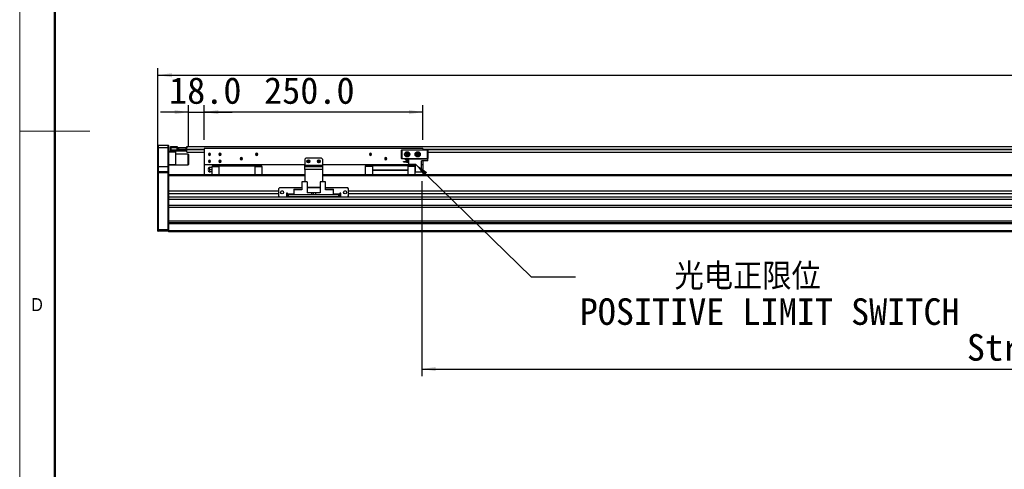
# Model space of a CAD drawing. Header units: millimetres. Extents: x 40 to 3320, y 40 to 2336.
# Tile 2 of 8: x 40 to 1166, y 801 to 1315. Entities that reach past the tile are written whole.
import ezdxf

# ---------------------------------------------------------------- set-up
doc = ezdxf.new("R2010")
doc.units = ezdxf.units.MM
doc.header["$LTSCALE"] = 8
doc.layers.add('DIMNS', color=7, linetype='Continuous')
doc.styles.add('SLDTEXTSTYLE1', font='Gothic.ttf', dxfattribs={"width": 0.913})
doc.styles.add('SLDTEXTSTYLE8', font='txt')
doc.styles.add('SLDTEXTSTYLE9', font='txt', dxfattribs={"bigfont": 'bigfont'})
doc.dimstyles.new('SLDDIMSTYLE0', dxfattribs={"dimtxt": 30.4, "dimasz": 16, "dimexe": 0, "dimexo": 0.0625, "dimgap": 7.6, "dimtad": 2, "dimdec": 1, "dimrnd": 1e-09, "dimzin": 4, "dimdsep": 46, "dimtxsty": 'SLDTEXTSTYLE8', "dimsah": 1, "dimcen": 0.09, "dimadec": 0, "dimazin": 1, "dimtfac": 1, "dimtdec": 1, "dimtofl": 0, "dimtmove": 0, "dimatfit": 3, "dimfxl": 0, "dimfrac": 2, "dimtolj": 1, "dimtzin": 12, "dimarcsym": 0})
doc.dimstyles.new('SLDDIMSTYLE1', dxfattribs={"dimtxt": 30.4, "dimasz": 16, "dimexe": 0, "dimexo": 0.0625, "dimgap": 7.6, "dimtad": 2, "dimdec": 1, "dimrnd": 1e-09, "dimzin": 4, "dimdsep": 46, "dimtxsty": 'SLDTEXTSTYLE8', "dimsah": 1, "dimcen": 0.09, "dimadec": 0, "dimazin": 1, "dimtfac": 1, "dimtdec": 1, "dimtmove": 0, "dimatfit": 0, "dimfxl": 0, "dimfrac": 2, "dimtolj": 1, "dimtzin": 12, "dimarcsym": 0})
doc.dimstyles.new('SLDDIMSTYLE2', dxfattribs={"dimtxt": 0.18, "dimasz": 16, "dimexe": 0, "dimexo": 0.0625, "dimgap": 0, "dimtad": 0, "dimtih": 1, "dimtoh": 1, "dimdec": 0, "dimrnd": 1e-09, "dimzin": 0, "dimdsep": 46, "dimtxsty": 'Standard', "dimsah": 1, "dimcen": 0.09, "dimadec": 0, "dimazin": 0, "dimtfac": 16, "dimtdec": 0, "dimtofl": 0, "dimtmove": 0, "dimatfit": 3, "dimfxl": 0, "dimfrac": 2, "dimtolj": 1, "dimtzin": 0, "dimarcsym": 0})

# ---------------------------------------------------------------- blocks, each defined once
blk = doc.blocks.new('_D')
at = {"layer": 'DIMNS'}
for p, q in [((198, 1150.7), (198, 1260)), ((198, 1252), (2354, 1252)), ((2354, 1150.7), (2354, 1260))]:
    blk.add_line(p, q, dxfattribs=at)
for points in [[(198, 1252), (214, 1249.6), (214, 1254.4)], [(2354, 1252), (2338, 1254.4), (2338, 1249.6)]]:
    blk.add_solid(points, dxfattribs=at)
at = {"layer": 'DIMNS', "insert": (1192, 1291.9), "char_height": 30.4, "attachment_point": 1, "style": 'SLDTEXTSTYLE8'}
blk.add_mtext('2156.0', dxfattribs=at)
blk = doc.blocks.new('_D_1')
at = {"layer": 'DIMNS'}
for p, q in [((233, 1171.4), (233, 1217.8)), ((251, 1178.2), (251, 1217.8)), ((233, 1209.8), (201, 1209.8)), ((233, 1209.8), (251, 1209.8)), ((251, 1209.8), (283, 1209.8))]:
    blk.add_line(p, q, dxfattribs=at)
for points in [[(233, 1209.8), (217, 1212.2), (217, 1207.4)], [(251, 1209.8), (267, 1207.4), (267, 1212.2)]]:
    blk.add_solid(points, dxfattribs=at)
at = {"layer": 'DIMNS', "insert": (210.8, 1249.7), "char_height": 30.4, "attachment_point": 1, "style": 'SLDTEXTSTYLE8'}
blk.add_mtext('18.0', dxfattribs=at)
blk = doc.blocks.new('_D_2')
at = {"layer": 'DIMNS'}
for p, q in [((251, 1178.2), (251, 1217.8)), ((501, 1178.2), (501, 1217.8)), ((501, 1209.8), (251, 1209.8))]:
    blk.add_line(p, q, dxfattribs=at)
for points in [[(251, 1209.8), (267, 1207.4), (267, 1212.2)], [(501, 1209.8), (485, 1212.2), (485, 1207.4)]]:
    blk.add_solid(points, dxfattribs=at)
at = {"layer": 'DIMNS', "insert": (319.4, 1249.7), "char_height": 30.4, "attachment_point": 1, "style": 'SLDTEXTSTYLE8'}
blk.add_mtext('250.0', dxfattribs=at)
blk = doc.blocks.new('_D_3')
at = {"layer": 'DIMNS'}
for p, q in [((499.5, 1130.9), (499.5, 908.1)), ((2019.5, 1127.4), (2019.5, 908.1)), ((499.5, 916.1), (2019.5, 916.1))]:
    blk.add_line(p, q, dxfattribs=at)
for points in [[(499.5, 916.1), (515.5, 913.7), (515.5, 918.5)], [(2019.5, 916.1), (2003.5, 918.5), (2003.5, 913.7)]]:
    blk.add_solid(points, dxfattribs=at)
at = {"layer": 'DIMNS', "char_height": 30.4, "attachment_point": 1, "style": 'SLDTEXTSTYLE8'}
for s, insert in [('Stroke T=', (1122.7, 956)), ('1520.0', (1298.3, 956))]:
    blk.add_mtext(s, dxfattribs=dict(at, insert=insert))
blk = doc.blocks.new('SW_NOTE_3')
at = {"layer": 'DIMNS', "color": 0, "char_height": 30.4, "attachment_point": 1}
for s, insert, style in [('    光电正限位', (4.8, 15.8), 'SLDTEXTSTYLE9'), ('POSITIVE LIMIT SWITCH', (4.8, -24.4), 'SLDTEXTSTYLE8')]:
    blk.add_mtext(s, dxfattribs=dict(at, insert=insert, style=style))

msp = doc.modelspace()

# ---------------------------------------------------------------- linework, layer by layer
at = {"color": 7, "linetype": 'Continuous', "lineweight": 18}
for p, q in [((40, 2336), (40, 40)), ((80, 2296), (80, 80)), ((40, 1188), (120, 1188))]:
    msp.add_line(p, q, dxfattribs=at)
at = {"color": 7, "linetype": 'Continuous', "lineweight": 50}
msp.add_line((80, 2296), (80, 80), dxfattribs=at)
at = {"color": 7, "linetype": 'Continuous', "lineweight": 25}
for p, q in [((198.25, 1172.04), (197.95, 1171.74)), ((197.95, 1169.04), (197.95, 1171.74)), ((198.25, 1172.04), (198.25, 1169.04)), ((198.25, 1172.04), (209.65, 1172.04)), ((209.65, 1169.04), (209.65, 1172.04)), ((209.65, 1172.04), (209.95, 1171.74)), ((209.95, 1171.74), (209.95, 1169.04)), ((212.45, 1170.24), (212.75, 1170.54)), ((212.75, 1170.54), (212.75, 1169.04)), ((212.75, 1170.54), (219.95, 1170.54)), ((219.95, 1170.54), (219.95, 1169.04)), ((198.25, 1169.04), (197.95, 1169.04)), ((197.95, 1147.04), (197.95, 1169.04)), ((198.25, 1169.04), (198.25, 1147.04)), ((209.65, 1169.04), (198.25, 1169.04)), ((209.65, 1147.04), (209.65, 1169.04)), ((209.65, 1169.04), (209.95, 1169.04)), ((209.95, 1169.04), (209.95, 1147.04)), ((209.95, 1165.04), (212.75, 1165.04)), ((217.95, 1164.04), (209.95, 1164.04)), ((212.45, 1169.04), (212.45, 1170.24)), ((212.45, 1166.54), (212.45, 1169.04)), ((212.45, 1169.04), (212.75, 1169.04)), ((212.45, 1165.34), (212.45, 1166.54)), ((212.75, 1166.54), (212.45, 1166.54)), ((212.75, 1165.04), (212.45, 1165.34)), ((212.75, 1169.04), (212.75, 1166.54)), ((219.95, 1169.04), (212.75, 1169.04)), ((212.75, 1166.54), (212.75, 1165.04)), ((212.75, 1166.54), (230.15, 1166.54)), ((230.15, 1165.04), (212.75, 1165.04)), ((217.95, 1165.04), (217.95, 1164.04)), ((217.95, 1164.04), (217.95, 1150.04)), ((232.65, 1161.54), (217.95, 1161.54)), ((219.95, 1166.74), (219.95, 1169.04)), ((219.95, 1167.04), (230.15, 1167.04)), ((230.15, 1166.74), (219.95, 1166.74)), ((220.45, 1167.04), (220.45, 1167.24)), ((220.45, 1167.24), (220.95, 1167.24)), ((220.95, 1167.24), (220.95, 1169.24)), ((220.95, 1169.24), (221.45, 1169.24)), ((221.45, 1167.24), (220.95, 1167.24)), ((221.45, 1169.24), (221.45, 1167.24)), ((221.45, 1169.24), (230.45, 1169.24)), ((221.45, 1167.24), (230.45, 1167.24)), ((230.15, 1167.04), (230.15, 1166.74)), ((230.15, 1167.04), (230.45, 1166.74)), ((230.15, 1167.04), (230.95, 1167.04)), ((230.15, 1166.54), (230.15, 1166.74)), ((230.15, 1166.74), (230.45, 1166.74)), ((230.15, 1165.04), (230.15, 1166.54)), ((230.15, 1166.54), (230.45, 1166.54)), ((230.15, 1165.04), (230.45, 1165.34)), ((230.45, 1167.24), (230.45, 1169.24)), ((230.45, 1169.24), (230.95, 1169.24)), ((230.95, 1167.24), (230.45, 1167.24)), ((230.45, 1166.74), (230.45, 1166.54)), ((230.45, 1166.54), (230.45, 1165.34)), ((230.95, 1170.39), (2321.95, 1170.39)), ((230.95, 1169.24), (230.95, 1170.39)), ((230.95, 1169.24), (230.95, 1169.05)), ((230.95, 1167.39), (230.95, 1169.05)), ((230.95, 1166.89), (230.95, 1167.39)), ((230.95, 1163.89), (230.95, 1166.89)), ((230.95, 1163.89), (250.95, 1163.89)), ((232.95, 1161.24), (232.65, 1161.54)), ((232.65, 1149.94), (232.65, 1161.54)), ((232.95, 1161.24), (232.95, 1150.22)), ((500.95, 1168.04), (250.95, 1168.04)), ((250.95, 1168.04), (250.95, 1149.54)), ((256.95, 1161.54), (255.7, 1161.54)), ((256.95, 1161.54), (258.2, 1161.54)), ((268.95, 1161.54), (267.7, 1161.54)), ((268.95, 1161.54), (270.2, 1161.54)), ((310.95, 1161.54), (309.7, 1161.54)), ((310.95, 1161.54), (312.2, 1161.54)), ((440.95, 1161.54), (439.7, 1161.54)), ((440.95, 1161.54), (442.2, 1161.54)), ((476.45, 1166.24), (476.75, 1166.54)), ((476.45, 1156.84), (476.45, 1166.24)), ((476.75, 1166.12), (476.45, 1166.24)), ((476.75, 1166.54), (506.15, 1166.54)), ((476.75, 1166.54), (476.88, 1166.24)), ((476.88, 1166.24), (476.75, 1166.12)), ((476.75, 1166.12), (476.75, 1156.97)), ((506.03, 1166.24), (476.88, 1166.24)), ((482.95, 1161.54), (481.7, 1161.54)), ((482.95, 1161.54), (484.2, 1161.54)), ((494.95, 1161.54), (493.7, 1161.54)), ((494.95, 1161.54), (496.2, 1161.54)), ((500.95, 1168.04), (500.95, 1166.54)), ((506.15, 1166.54), (506.03, 1166.24)), ((506.15, 1166.12), (506.03, 1166.24)), ((506.15, 1166.54), (506.45, 1166.24)), ((506.45, 1166.24), (506.15, 1166.12)), ((506.15, 1156.97), (506.15, 1166.12)), ((506.45, 1166.24), (506.45, 1156.84)), ((506.45, 1163.89), (2047.45, 1163.89)), ((209.95, 1150.04), (217.95, 1150.04)), ((217.95, 1149.04), (209.95, 1149.04)), ((217.95, 1150.04), (217.95, 1149.04)), ((217.95, 1149.54), (232.65, 1149.54)), ((232.65, 1149.54), (232.65, 1149.94)), ((232.65, 1149.54), (232.95, 1149.84)), ((232.95, 1150.22), (232.95, 1149.84)), ((365.95, 1149.54), (250.95, 1149.54)), ((250.95, 1149.54), (250.95, 1138.04)), ((256.95, 1153.54), (255.7, 1153.54)), ((256.95, 1153.54), (258.2, 1153.54)), ((268.2, 1148.44), (259.95, 1148.44)), ((259.95, 1148.44), (259.95, 1147.49)), ((268.95, 1153.54), (267.7, 1153.54)), ((268.2, 1148.54), (268.2, 1149.54)), ((268.2, 1148.54), (308.7, 1148.54)), ((268.2, 1138.04), (268.2, 1148.54)), ((268.95, 1153.54), (270.2, 1153.54)), ((293.45, 1156.54), (292.2, 1156.54)), ((293.45, 1156.54), (294.7, 1156.54)), ((308.7, 1148.54), (308.7, 1149.54)), ((308.7, 1148.54), (308.7, 1138.04)), ((316.95, 1148.44), (308.7, 1148.44)), ((316.95, 1147.49), (316.95, 1148.44)), ((366.95, 1157.04), (365.95, 1156.04)), ((365.95, 1156.04), (365.95, 1149.04)), ((365.95, 1149.04), (385.95, 1149.04)), ((365.95, 1147.54), (365.95, 1149.04)), ((384.95, 1157.04), (366.95, 1157.04)), ((369.95, 1153.54), (368.7, 1153.54)), ((369.95, 1153.54), (371.2, 1153.54)), ((381.95, 1153.54), (380.7, 1153.54)), ((381.95, 1153.54), (383.2, 1153.54)), ((385.95, 1156.04), (384.95, 1157.04)), ((385.95, 1156.04), (385.95, 1149.04)), ((492.5, 1149.54), (385.95, 1149.54)), ((385.95, 1149.04), (385.95, 1147.54)), ((443.2, 1148.44), (434.95, 1148.44)), ((434.95, 1148.44), (434.95, 1147.49)), ((443.2, 1149.54), (443.2, 1148.54)), ((483.7, 1148.54), (443.2, 1148.54)), ((443.2, 1148.54), (443.2, 1143.54)), ((458.45, 1156.54), (457.2, 1156.54)), ((458.45, 1156.54), (459.7, 1156.54)), ((476.75, 1156.97), (476.45, 1156.84)), ((476.75, 1156.54), (476.45, 1156.84)), ((476.75, 1156.97), (476.88, 1156.84)), ((476.88, 1156.84), (476.75, 1156.54)), ((484.95, 1156.54), (476.75, 1156.54)), ((476.88, 1156.84), (506.03, 1156.84)), ((478.75, 1152.99), (478.75, 1153.29)), ((478.75, 1153.29), (484.95, 1153.29)), ((478.75, 1152.99), (484.95, 1152.99)), ((481.15, 1155.24), (481.15, 1155.94)), ((481.15, 1155.94), (484.95, 1155.94)), ((481.15, 1155.24), (484.95, 1155.24)), ((481.7, 1153.54), (481.73, 1153.29)), ((482.95, 1153.54), (481.7, 1153.54)), ((482.95, 1153.54), (484.2, 1153.54)), ((483.7, 1148.54), (483.7, 1149.54)), ((483.7, 1148.54), (483.7, 1143.54)), ((491.95, 1148.44), (483.7, 1148.44)), ((484.18, 1153.29), (484.2, 1153.54)), ((484.95, 1150.34), (484.95, 1156.54)), ((484.95, 1156.54), (506.45, 1156.54)), ((484.95, 1150.34), (492.5, 1150.34)), ((491.95, 1147.49), (491.95, 1148.44)), ((492.5, 1141.04), (492.5, 1150.34)), ((499.45, 1141.04), (499.45, 1153.94)), ((506.45, 1153.94), (499.45, 1153.94)), ((500.95, 1149.54), (499.45, 1149.54)), ((500.95, 1153.94), (500.95, 1149.54)), ((500.95, 1149.54), (500.95, 1138.04)), ((506.03, 1156.84), (506.15, 1156.97)), ((506.03, 1156.84), (506.15, 1156.54)), ((506.45, 1156.84), (506.15, 1156.97)), ((506.45, 1156.84), (506.15, 1156.54)), ((506.45, 1153.94), (506.45, 1156.54)), ((198.25, 1147.04), (197.95, 1147.04)), ((197.95, 1141.74), (197.95, 1147.04)), ((198.25, 1142.04), (197.95, 1141.74)), ((197.95, 1140.54), (197.95, 1141.74)), ((197.95, 1075.67), (197.95, 1140.54)), ((198.25, 1140.54), (197.95, 1140.54)), ((198.25, 1147.04), (198.25, 1142.04)), ((209.65, 1147.04), (198.25, 1147.04)), ((198.25, 1142.04), (198.25, 1140.54)), ((198.25, 1142.04), (209.65, 1142.04)), ((198.25, 1140.54), (198.25, 1075.54)), ((209.65, 1140.54), (198.25, 1140.54)), ((209.65, 1142.04), (209.65, 1147.04)), ((209.95, 1147.04), (209.65, 1147.04)), ((209.65, 1140.54), (209.65, 1142.04)), ((209.95, 1141.74), (209.65, 1142.04)), ((209.65, 1075.54), (209.65, 1140.54)), ((209.95, 1140.54), (209.65, 1140.54)), ((209.95, 1147.04), (209.95, 1141.74)), ((209.95, 1141.74), (209.95, 1140.54)), ((209.95, 1140.54), (209.95, 1137.76)), ((365.95, 1138.04), (209.95, 1138.04)), ((209.95, 1137.76), (209.95, 1137.04)), ((209.95, 1137.04), (209.95, 1119.59)), ((259.95, 1146.54), (257.64, 1146.54)), ((257.64, 1144.04), (259.95, 1144.04)), ((259.95, 1141.54), (257.64, 1141.54)), ((259.95, 1147.49), (268.2, 1147.49)), ((259.95, 1138.04), (259.95, 1147.49)), ((308.7, 1147.49), (316.95, 1147.49)), ((316.95, 1147.49), (316.95, 1138.04)), ((365.95, 1147.54), (385.95, 1147.54)), ((365.95, 1144.04), (365.95, 1147.54)), ((365.95, 1144.04), (365.95, 1129.94)), ((385.95, 1144.04), (365.95, 1144.04)), ((385.95, 1147.54), (385.95, 1144.04)), ((385.95, 1144.04), (385.95, 1129.94)), ((2019.45, 1138.04), (385.95, 1138.04)), ((443.2, 1147.49), (434.95, 1147.49)), ((434.95, 1147.49), (434.95, 1138.04)), ((443.2, 1143.54), (483.7, 1143.54)), ((443.2, 1143.54), (443.2, 1143.24)), ((483.7, 1143.24), (443.2, 1143.24)), ((443.2, 1143.24), (443.2, 1138.04)), ((491.95, 1147.49), (483.7, 1147.49)), ((483.7, 1143.24), (483.7, 1143.54)), ((483.7, 1143.24), (483.7, 1138.04)), ((491.95, 1138.04), (491.95, 1147.49)), ((491.95, 1146.54), (492.5, 1146.54)), ((491.95, 1144.04), (492.5, 1144.04)), ((492.5, 1141.54), (491.95, 1141.54)), ((499.45, 1141.04), (492.5, 1141.04)), ((362.45, 1129.94), (362.45, 1121.04)), ((368.45, 1129.94), (362.45, 1129.94)), ((368.45, 1129.94), (368.45, 1117.54)), ((383.45, 1129.94), (383.45, 1117.54)), ((389.45, 1129.94), (383.45, 1129.94)), ((389.45, 1121.04), (389.45, 1129.94)), ((209.95, 1119.59), (209.95, 1116.19)), ((335.95, 1119.59), (209.95, 1119.59)), ((335.95, 1116.19), (209.95, 1116.19)), ((209.95, 1116.19), (209.95, 1112.67)), ((336.95, 1123.04), (335.95, 1122.04)), ((335.95, 1122.04), (335.95, 1114.04)), ((362.45, 1123.04), (336.95, 1123.04)), ((340.66, 1119.59), (339.25, 1119.59)), ((345.95, 1117.04), (344.95, 1117.04)), ((344.95, 1117.04), (344.95, 1113.04)), ((345.95, 1116.19), (344.95, 1116.19)), ((345.95, 1116.04), (345.95, 1117.04)), ((345.95, 1116.04), (345.95, 1115.04)), ((345.95, 1113.04), (345.95, 1115.04)), ((345.95, 1115.04), (346.95, 1115.04)), ((346.95, 1115.04), (346.95, 1113.04)), ((404.95, 1115.04), (346.95, 1115.04)), ((353.25, 1121.54), (361.05, 1121.54)), ((353.25, 1121.54), (353.25, 1121.04)), ((353.25, 1121.04), (353.25, 1115.04)), ((362.45, 1121.04), (353.25, 1121.04)), ((361.55, 1121.04), (361.05, 1121.54)), ((383.45, 1123.54), (368.45, 1123.54)), ((383.45, 1123.04), (368.45, 1123.04)), ((373.95, 1117.54), (368.45, 1117.54)), ((373.95, 1115.04), (373.95, 1117.54)), ((375.95, 1117.54), (373.95, 1117.54)), ((375.95, 1115.04), (375.95, 1117.54)), ((377.95, 1117.54), (375.95, 1117.54)), ((377.95, 1117.54), (377.95, 1115.04)), ((383.45, 1117.54), (377.95, 1117.54)), ((414.95, 1123.04), (389.45, 1123.04)), ((398.65, 1121.04), (389.45, 1121.04)), ((390.85, 1121.54), (390.35, 1121.04)), ((390.85, 1121.54), (398.65, 1121.54)), ((398.65, 1121.04), (398.65, 1121.54)), ((398.65, 1115.04), (398.65, 1121.04)), ((404.95, 1113.04), (404.95, 1115.04)), ((404.95, 1115.04), (405.95, 1115.04)), ((406.95, 1117.04), (405.95, 1117.04)), ((405.95, 1117.04), (405.95, 1116.04)), ((406.95, 1116.19), (405.95, 1116.19)), ((405.95, 1115.04), (405.95, 1116.04)), ((405.95, 1115.04), (405.95, 1113.04)), ((406.95, 1113.04), (406.95, 1117.04)), ((412.66, 1119.59), (411.25, 1119.59)), ((415.95, 1122.04), (414.95, 1123.04)), ((415.95, 1114.04), (415.95, 1122.04)), ((2135.95, 1119.59), (415.95, 1119.59)), ((2135.95, 1116.19), (415.95, 1116.19)), ((2341.95, 1112.67), (209.95, 1112.67)), ((209.95, 1112.67), (209.95, 1111.36)), ((209.95, 1111.36), (209.95, 1075.67)), ((2341.95, 1110.07), (209.95, 1110.07)), ((2341.95, 1103.14), (209.95, 1103.14)), ((335.95, 1114.04), (336.95, 1113.04)), ((336.95, 1113.04), (344.95, 1113.04)), ((346.95, 1113.04), (345.95, 1113.04)), ((404.95, 1113.04), (346.95, 1113.04)), ((405.95, 1113.04), (404.95, 1113.04)), ((406.95, 1113.04), (414.95, 1113.04)), ((414.95, 1113.04), (415.95, 1114.04)), ((2341.95, 1100.55), (209.95, 1100.55)), ((2341.95, 1085.04), (209.95, 1085.04)), ((2341.95, 1083.04), (209.95, 1083.04)), ((2341.95, 1082.04), (209.95, 1082.04)), ((197.95, 1073.84), (197.95, 1075.67)), ((197.95, 1075.67), (198.25, 1075.54)), ((197.95, 1073.84), (198.25, 1073.54)), ((198.25, 1075.54), (198.25, 1073.54)), ((198.25, 1075.54), (209.65, 1075.54)), ((209.65, 1073.54), (198.25, 1073.54)), ((209.95, 1075.67), (209.65, 1075.54)), ((209.65, 1073.54), (209.65, 1075.54)), ((209.95, 1073.84), (209.65, 1073.54)), ((209.95, 1075.67), (209.95, 1075.47)), ((209.95, 1075.47), (209.95, 1074.04)), ((2341.95, 1074.04), (209.95, 1074.04)), ((209.95, 1074.04), (209.95, 1073.04)), ((2341.95, 1073.04), (209.95, 1073.04))]:
    msp.add_line(p, q, dxfattribs=at)
at = {"color": 8, "linetype": 'Continuous', "lineweight": 25}
for p, q in [((230.95, 1167.39), (250.95, 1167.39)), ((230.95, 1166.89), (250.95, 1166.89)), ((500.95, 1167.39), (2050.95, 1167.39)), ((500.95, 1166.89), (2050.95, 1166.89)), ((365.95, 1137.04), (209.95, 1137.04)), ((2019.95, 1137.04), (385.95, 1137.04)), ((353.25, 1116.04), (345.95, 1116.04)), ((405.95, 1116.04), (398.65, 1116.04))]:
    msp.add_line(p, q, dxfattribs=at)
at = {"color": 7, "linetype": 'Continuous', "lineweight": 25}
for centre, radius in [((482.95, 1161.54), 3), ((482.95, 1161.54), 1.7), ((494.95, 1161.54), 3), ((494.95, 1161.54), 1.7), ((369.95, 1153.54), 1.7), ((381.95, 1153.54), 1.7), ((339.95, 1118.04), 1.7), ((411.95, 1118.04), 1.7)]:
    msp.add_circle(centre, radius, dxfattribs=at)
for centre, radius, start, end in [((256.95, 1161.54), 1.25, 0, 180), ((256.95, 1161.54), 1.25, 180, 0), ((268.95, 1161.54), 1.25, 0, 180), ((268.95, 1161.54), 1.25, 180, 0), ((310.95, 1161.54), 1.25, 0, 180), ((310.95, 1161.54), 1.25, 180, 0), ((440.95, 1161.54), 1.25, 0, 180), ((440.95, 1161.54), 1.25, 180, 0), ((482.95, 1161.54), 1.25, 0, 180), ((482.95, 1161.54), 1.25, 180, 0), ((494.95, 1161.54), 1.25, 0, 180), ((494.95, 1161.54), 1.25, 180, 0), ((256.95, 1153.54), 1.25, 0, 180), ((256.95, 1153.54), 1.25, 180, 0), ((268.95, 1153.54), 1.25, 0, 180), ((268.95, 1153.54), 1.25, 180, 0), ((293.45, 1156.54), 1.25, 0, 180), ((293.45, 1156.54), 1.25, 180, 0), ((369.95, 1153.54), 1.25, 0, 180), ((369.95, 1153.54), 1.25, 180, 0), ((381.95, 1153.54), 1.25, 0, 180), ((381.95, 1153.54), 1.25, 180, 0), ((458.45, 1156.54), 1.25, 0, 180), ((458.45, 1156.54), 1.25, 180, 0), ((482.95, 1153.54), 1.25, 0, 180), ((482.95, 1153.54), 1.25, 206.10388, 333.89612), ((255.55, 1144.04), 0.25, 111.37089, 270), ((258.45, 1144.04), 3, 123.52372, 170.18362), ((258.45, 1144.04), 3, 189.86644, 236.41825)]:
    msp.add_arc(centre, radius, start, end, dxfattribs=at)
for points, knots in [([(255.46, 1144.28), (255.46, 1144.27), (255.46, 1144.27), (255.46, 1144.21), (255.46, 1144.14), (255.46, 1144.04), (255.46, 1143.95), (255.46, 1143.88), (255.46, 1143.82), (255.46, 1143.81), (255.46, 1143.81)], [0, 0, 0, 0, 0.1253665, 0.2500121, 0.3748841, 0.4997421, 0.6243926, 0.7497239, 0.8748317, 1, 1, 1, 1]), ([(256.79, 1141.54), (256.79, 1141.54), (256.78, 1141.54), (256.84, 1141.54), (257, 1141.54), (257.27, 1141.54), (257.51, 1141.54), (257.64, 1141.54)], [0, 0, 0, 0, 0.0013149, 0.250416, 0.4999221, 0.7497532, 1, 1, 1, 1]), ([(257.64, 1146.54), (257.51, 1146.54), (257.27, 1146.54), (257.01, 1146.54), (256.83, 1146.54), (256.81, 1146.54), (256.79, 1146.54)], [0, 0, 0, 0, 0.25020492, 0.50090437, 0.75172215, 1, 1, 1, 1]), ([(257.64, 1144.04), (257.51, 1144.11), (257.27, 1144.26), (257, 1144.56), (256.83, 1144.91), (256.77, 1145.29), (256.83, 1145.67), (257, 1146.02), (257.27, 1146.33), (257.51, 1146.47), (257.64, 1146.54)], [0, 0, 0, 0, 0.124806, 0.2498576, 0.374968, 0.4999437, 0.6246721, 0.7496034, 0.8746971, 1, 1, 1, 1]), ([(257.64, 1141.54), (257.51, 1141.61), (257.27, 1141.76), (257, 1142.06), (256.83, 1142.41), (256.77, 1142.79), (256.83, 1143.17), (257, 1143.52), (257.27, 1143.83), (257.51, 1143.97), (257.64, 1144.04)], [0, 0, 0, 0, 0.1248059, 0.2498575, 0.3749678, 0.4999442, 0.6246721, 0.7496037, 0.8746967, 1, 1, 1, 1])]:
    msp.add_open_spline(points, degree=3, knots=knots, dxfattribs=at)

# ---------------------------------------------------------------- block references
at = {"layer": 'DIMNS'}
msp.add_blockref('SW_NOTE_3', (675.33, 1021.34), dxfattribs=at)

# ---------------------------------------------------------------- texts
at = {"color": 7, "linetype": 'Continuous', "lineweight": 0, "insert": (53.33, 997.17), "char_height": 14.82, "attachment_point": 1, "style": 'SLDTEXTSTYLE1'}
msp.add_mtext('D', dxfattribs=at)

# ---------------------------------------------------------------- dimensions: what is measured, and where the dimension line sits
at = {"layer": 'DIMNS'}
for base, p1, p2, dimstyle, picture, middle in [((2353.95, 1252.04), (197.95, 1140.54), (2353.95, 1140.54), 'SLDDIMSTYLE0', '_D', (1251.44, 1252.04)), ((250.95, 1209.83), (232.95, 1161.24), (250.95, 1168.04), 'SLDDIMSTYLE1', '_D_1', (248.21, 1209.83)), ((250.95, 1209.83), (500.95, 1168.04), (250.95, 1168.04), 'SLDDIMSTYLE0', '_D_2', (367.79, 1209.83))]:
    dim = msp.add_linear_dim(base=base, p1=p1, p2=p2, dimstyle=dimstyle, dxfattribs=at)
    dim.commit()
    dim.dimension.update_dxf_attribs({"geometry": picture, "text_midpoint": middle, "dimtype": 160})
dim = msp.add_linear_dim(base=(2019.45, 916.08), p1=(499.45, 1141.04), p2=(2019.45, 1137.54), angle=0, text='Stroke T=<>', dimstyle='SLDDIMSTYLE0', dxfattribs=at)
dim.commit()
dim.dimension.update_dxf_attribs({"geometry": '_D_3', "text_midpoint": (1269.95, 916.08), "dimtype": 160})

# ---------------------------------------------------------------- leaders
msp.add_leader([(492.5, 1150.34), (624.53, 1021.34), (675.33, 1021.34)], dimstyle='SLDDIMSTYLE2', dxfattribs=at)

doc.saveas('drawing.dxf')
